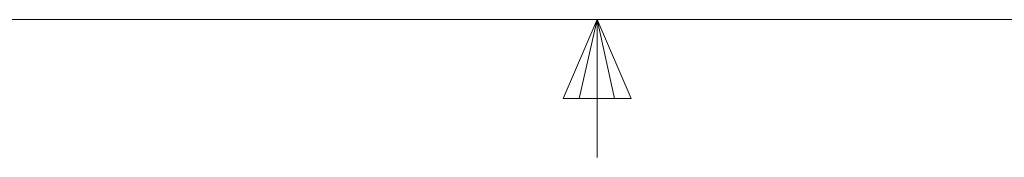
# Model space of a CAD drawing. Header units: millimetres. Extents: x 5 to 273, y 7 to 200.
# Tile 8 of 13: x 130.17 to 145.55, y 7.8 to 9.96. Entities that reach past the tile are written whole.
import ezdxf

# ---------------------------------------------------------------- set-up
doc = ezdxf.new("R2010")
doc.units = ezdxf.units.MM

msp = doc.modelspace()

# ---------------------------------------------------------------- linework, layer by layer
at = {"color": 7, "linetype": 'Continuous', "lineweight": 18}
for p, q in [((270.00015, 9.95866), (8.38015, 9.95866)), ((139.19015, 9.95866), (138.66092, 8.72321)), ((139.19015, 9.95866), (138.91396, 8.72321)), ((139.19015, 9.95866), (139.19015, 7.80476)), ((139.19015, 9.95866), (139.72205, 8.72321)), ((139.19015, 9.95866), (139.46085, 8.72321)), ((139.72205, 8.72321), (138.66092, 8.72321))]:
    msp.add_line(p, q, dxfattribs=at)

doc.saveas('drawing.dxf')
